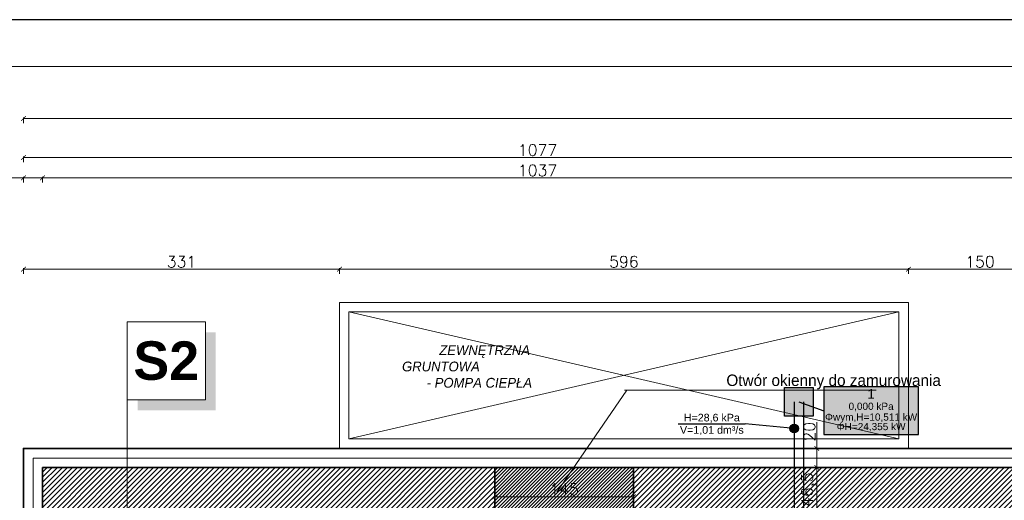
# Model space of a CAD drawing. Header units: millimetres. Extents: x -740 to 33545, y -26688 to 22494.
# Tile 131 of 256: x 8863 to 9895, y 11334 to 11838. Entities that reach past the tile are written whole.
import ezdxf
from ezdxf.enums import TextEntityAlignment as Align
from ezdxf.lldxf.tags import DXFTag

# ---------------------------------------------------------------- set-up
doc = ezdxf.new("R2010")
doc.units = ezdxf.units.MM
doc.header["$MEASUREMENT"] = 0
doc.layers.get('Defpoints').update_dxf_attribs({"color": 252})
doc.layers.add('a3', color=252, linetype='Continuous', lineweight=30, plot=False)
for name, color, linetype, lineweight in [('A_istniejące ściany', 252, 'Continuous', 35), ('A_izolacja', 252, 'Continuous', 9), ('A_projektowane sciany', 252, 'Continuous', 35), ('l.widokowa', 252, 'Continuous', 15), ('l.wypełnien', 252, 'Continuous', 5), ('linia opisowa', 252, 'Continuous', 9), ('Nowe_820-G Rysunki Obrazki_Nr_pióra__23', 252, 'Continuous', 15), ('wymiarowanie', 252, 'Continuous', 9)]:
    doc.layers.add(name, color=color, linetype=linetype, lineweight=lineweight)
for name, color, linetype, lineweight, true_color in [('IS_Działka (powrotna)', 5, 'Continuous', 25, 0x0000ff), ('IS_Działka (zasilająca)', 1, 'Continuous', 25, 0xff0000), ('IS_Pompa1', 7, 'Continuous', 25, 0x000000), ('IS_Pompa_etykieta1', 7, 'Continuous', 25, 0x000000), ('IS_Źródło1', 7, 'Continuous', 25, 0x000000), ('IS_Źródło_etykieta1', 7, 'Continuous', 25, 0x000000)]:
    doc.layers.add(name, color=color, linetype=linetype, lineweight=lineweight, true_color=true_color)
doc.layers.add('tabelki opis', color=252, linetype='Continuous')
doc.styles.add('Arial_____', font='arial.ttf')
doc.styles.add('ROMANS', font='romans')
doc.styles.add('styl2', font='simplex.shx')
doc.linetypes.add('BATTING', pattern='A,0.00254,-2.54,[134,ltypeshp.shx,S=2.54,R=0,X=-2.54,Y=0],-5.08,[134,ltypeshp.shx,S=2.54,R=180,X=2.54,Y=0],-2.54', length=10.16254)
tags = doc.linetypes.add('ICAD_ISO03W100', pattern=[30, 12, -18]).pattern_tags.tags
tags[6:7] = [DXFTag(74, 4), DXFTag(75, 0), DXFTag(340, '0'), DXFTag(46, 1.0), DXFTag(50, 0.0), DXFTag(44, 0.0), DXFTag(45, 0.0)]
tags[4:5] = [DXFTag(74, 4), DXFTag(75, 0), DXFTag(340, '0'), DXFTag(46, 1.0), DXFTag(50, 0.0), DXFTag(44, 0.0), DXFTag(45, 0.0)]
doc.dimstyles.new('Skala 1-50', dxfattribs={"dimtxt": 12, "dimasz": 5, "dimexe": 1, "dimexo": 1, "dimgap": 1.5, "dimtad": 1, "dimdec": 1, "dimrnd": 0.5, "dimtxsty": 'styl2', "dimblk": 'ARCHTICK', "dimcen": 5, "dimadec": 0, "dimazin": 0, "dimtfac": 1, "dimtdec": 1, "dimtmove": 1, "dimatfit": 3, "dimldrblk": 'ARCHTICK', "dimfxl": 0, "dimlwd": -1, "dimlwe": -1, "dimarcsym": 0})

# ---------------------------------------------------------------- blocks, each defined once
blk = doc.blocks.new('_ArchTick')
at = {"color": 0, "linetype": 'ByBlock', "const_width": 0.15}
blk.add_lwpolyline([(-0.5, -0.5), (0.5, 0.5)], dxfattribs=at)
blk = doc.blocks.new('*D2069')
at = {"layer": 'Defpoints', "color": 0}
for p in [(8618.8, 11368.7), (8887.2, 11368.7), (8867.2, 11254.3)]:
    blk.add_point(p, dxfattribs=at)
at = {"layer": 'wymiarowanie', "color": 0}
for p, q in [((8623.8, 11368.7), (8617.8, 11368.7)), ((8618.8, 11368.7), (8618.8, 11342.3)), ((8618.8, 11254.3), (8618.8, 11300.8)), ((8623.8, 11254.3), (8617.8, 11254.3))]:
    blk.add_line(p, q, dxfattribs=at)
at = {"layer": 'wymiarowanie', "color": 0, "xscale": 5, "yscale": 5, "zscale": 5}
for p, rotation in [((8618.8, 11368.7), 90), ((8618.8, 11254.3), 270)]:
    blk.add_blockref('_ArchTick', p, dxfattribs=dict(at, rotation=rotation))
at = {"layer": 'wymiarowanie', "color": 0, "insert": (8610.5, 11321.6), "char_height": 12, "attachment_point": 5, "rotation": 90, "style": 'styl2'}
blk.add_mtext('114,5', dxfattribs=at)
blk = doc.blocks.new('*D2070')
at = {"layer": 'Defpoints', "color": 0}
for p in [(8618.8, 11388.7), (8890.6, 11388.7), (8887.2, 11368.7)]:
    blk.add_point(p, dxfattribs=at)
at = {"layer": 'wymiarowanie', "color": 0}
for p, q in [((8618.8, 11388.7), (8618.8, 11422.2)), ((8623.8, 11388.7), (8617.8, 11388.7)), ((8618.8, 11368.7), (8618.8, 11388.7)), ((8623.8, 11368.7), (8617.8, 11368.7))]:
    blk.add_line(p, q, dxfattribs=at)
at = {"layer": 'wymiarowanie', "color": 0, "xscale": 5, "yscale": 5, "zscale": 5}
for p, rotation in [((8618.8, 11388.7), 90), ((8618.8, 11368.7), 270)]:
    blk.add_blockref('_ArchTick', p, dxfattribs=dict(at, rotation=rotation))
at = {"layer": 'wymiarowanie', "color": 0, "insert": (8611, 11412), "char_height": 12, "attachment_point": 5, "rotation": 90, "style": 'styl2'}
blk.add_mtext('20', dxfattribs=at)
blk = doc.blocks.new('*D2077')
at = {"layer": 'Defpoints', "color": 0}
for p in [(8887.2, 11672.2), (8867.2, 11368.7), (8887.2, 11368.7)]:
    blk.add_point(p, dxfattribs=at)
at = {"layer": 'wymiarowanie', "color": 0}
for p, q in [((8867.2, 11672.2), (8831.4, 11672.2)), ((8867.2, 11667.2), (8867.2, 11673.2)), ((8867.2, 11672.2), (8887.2, 11672.2)), ((8887.2, 11667.2), (8887.2, 11673.2))]:
    blk.add_line(p, q, dxfattribs=at)
at = {"layer": 'wymiarowanie', "color": 0, "xscale": 5, "yscale": 5, "zscale": 5, "rotation": 180}
blk.add_blockref('_ArchTick', (8867.2, 11672.2), dxfattribs=at)
at = {"layer": 'wymiarowanie', "color": 0, "xscale": 5, "yscale": 5, "zscale": 5}
blk.add_blockref('_ArchTick', (8887.2, 11672.2), dxfattribs=at)
at = {"layer": 'wymiarowanie', "color": 0, "insert": (8841.7, 11680), "char_height": 12, "attachment_point": 5, "style": 'styl2'}
blk.add_mtext('20', dxfattribs=at)
blk = doc.blocks.new('*D2078')
at = {"layer": 'Defpoints', "color": 0}
for p in [(9924.2, 11672.2), (8887.2, 11368.7), (9924.2, 11368.7)]:
    blk.add_point(p, dxfattribs=at)
at = {"layer": 'wymiarowanie', "color": 0}
for p, q in [((8887.2, 11667.2), (8887.2, 11673.2)), ((8887.2, 11672.2), (9924.2, 11672.2)), ((9924.2, 11667.2), (9924.2, 11673.2))]:
    blk.add_line(p, q, dxfattribs=at)
at = {"layer": 'wymiarowanie', "color": 0, "xscale": 5, "yscale": 5, "zscale": 5, "rotation": 180}
blk.add_blockref('_ArchTick', (8887.2, 11672.2), dxfattribs=at)
at = {"layer": 'wymiarowanie', "color": 0, "xscale": 5, "yscale": 5, "zscale": 5}
blk.add_blockref('_ArchTick', (9924.2, 11672.2), dxfattribs=at)
at = {"layer": 'wymiarowanie', "color": 0, "insert": (9405.7, 11680), "char_height": 12, "attachment_point": 5, "style": 'styl2'}
blk.add_mtext('1037', dxfattribs=at)
blk = doc.blocks.new('*D2088')
at = {"layer": 'Defpoints', "color": 0}
for p in [(9944.2, 11693.5), (8867.2, 11667.2), (9944.2, 11667.2)]:
    blk.add_point(p, dxfattribs=at)
at = {"layer": 'wymiarowanie', "color": 0}
for p, q in [((8867.2, 11688.5), (8867.2, 11694.5)), ((8867.2, 11693.5), (9944.2, 11693.5)), ((9944.2, 11688.5), (9944.2, 11694.5))]:
    blk.add_line(p, q, dxfattribs=at)
at = {"layer": 'wymiarowanie', "color": 0, "xscale": 5, "yscale": 5, "zscale": 5, "rotation": 180}
blk.add_blockref('_ArchTick', (8867.2, 11693.5), dxfattribs=at)
at = {"layer": 'wymiarowanie', "color": 0, "xscale": 5, "yscale": 5, "zscale": 5}
blk.add_blockref('_ArchTick', (9944.2, 11693.5), dxfattribs=at)
at = {"layer": 'wymiarowanie', "color": 0, "insert": (9405.7, 11701.3), "char_height": 12, "attachment_point": 5, "style": 'styl2'}
blk.add_mtext('1077', dxfattribs=at)
blk = doc.blocks.new('*D2096')
at = {"layer": 'Defpoints', "color": 0}
for p in [(11902.3, 11734.5), (8867.2, 11672.2), (11902.3, 11672.2)]:
    blk.add_point(p, dxfattribs=at)
at = {"layer": 'wymiarowanie', "color": 0}
for p, q in [((8867.2, 11729.5), (8867.2, 11735.5)), ((8867.2, 11734.5), (11902.3, 11734.5)), ((11902.3, 11729.5), (11902.3, 11735.5))]:
    blk.add_line(p, q, dxfattribs=at)
at = {"layer": 'wymiarowanie', "color": 0, "xscale": 5, "yscale": 5, "zscale": 5, "rotation": 180}
blk.add_blockref('_ArchTick', (8867.2, 11734.5), dxfattribs=at)
at = {"layer": 'wymiarowanie', "color": 0, "xscale": 5, "yscale": 5, "zscale": 5}
blk.add_blockref('_ArchTick', (11902.3, 11734.5), dxfattribs=at)
at = {"layer": 'wymiarowanie', "color": 0, "insert": (10384.8, 11742.3), "char_height": 12, "attachment_point": 5, "style": 'styl2'}
blk.add_mtext('3035', dxfattribs=at)
blk = doc.blocks.new('*D2252')
at = {"layer": 'Defpoints', "color": 0}
for p in [(9698.2, 11368.7), (9736.5, 11368.7), (9736.5, 11322.3)]:
    blk.add_point(p, dxfattribs=at)
at = {"layer": 'wymiarowanie', "color": 0}
for p, q in [((9703.2, 11368.7), (9697.2, 11368.7)), ((9698.2, 11322.3), (9698.2, 11368.7)), ((9703.2, 11322.3), (9697.2, 11322.3))]:
    blk.add_line(p, q, dxfattribs=at)
at = {"layer": 'wymiarowanie', "color": 0, "xscale": 5, "yscale": 5, "zscale": 5}
for p, rotation in [((9698.2, 11368.7), 90), ((9698.2, 11322.3), 270)]:
    blk.add_blockref('_ArchTick', p, dxfattribs=dict(at, rotation=rotation))
at = {"layer": 'wymiarowanie', "color": 0, "insert": (9689.9, 11345.5), "char_height": 12, "attachment_point": 5, "rotation": 90, "style": 'styl2'}
blk.add_mtext('46,5', dxfattribs=at)
blk = doc.blocks.new('*D2253')
at = {"layer": 'Defpoints', "color": 0}
for p in [(9698.2, 11388.7), (9727.1, 11388.7), (9736.5, 11368.7)]:
    blk.add_point(p, dxfattribs=at)
at = {"layer": 'wymiarowanie', "color": 0}
for p, q in [((9698.2, 11388.7), (9698.2, 11416.4)), ((9703.2, 11388.7), (9697.2, 11388.7)), ((9698.2, 11368.7), (9698.2, 11388.7)), ((9703.2, 11368.7), (9697.2, 11368.7))]:
    blk.add_line(p, q, dxfattribs=at)
at = {"layer": 'wymiarowanie', "color": 0, "xscale": 5, "yscale": 5, "zscale": 5}
for p, rotation in [((9698.2, 11388.7), 90), ((9698.2, 11368.7), 270)]:
    blk.add_blockref('_ArchTick', p, dxfattribs=dict(at, rotation=rotation))
at = {"layer": 'wymiarowanie', "color": 0, "insert": (9690.4, 11406.2), "char_height": 12, "attachment_point": 5, "rotation": 90, "style": 'styl2'}
blk.add_mtext('20', dxfattribs=at)
blk = doc.blocks.new('*D2515')
at = {"layer": 'Defpoints', "color": 0}
for p in [(9198.2, 11576.5), (8867.2, 11388.7), (9198.2, 11388.7)]:
    blk.add_point(p, dxfattribs=at)
at = {"layer": 'wymiarowanie', "color": 0}
for p, q in [((8867.2, 11571.5), (8867.2, 11577.5)), ((8867.2, 11576.5), (9198.2, 11576.5)), ((9198.2, 11571.5), (9198.2, 11577.5))]:
    blk.add_line(p, q, dxfattribs=at)
at = {"layer": 'wymiarowanie', "color": 0, "xscale": 5, "yscale": 5, "zscale": 5, "rotation": 180}
blk.add_blockref('_ArchTick', (8867.2, 11576.5), dxfattribs=at)
at = {"layer": 'wymiarowanie', "color": 0, "xscale": 5, "yscale": 5, "zscale": 5}
blk.add_blockref('_ArchTick', (9198.2, 11576.5), dxfattribs=at)
at = {"layer": 'wymiarowanie', "color": 0, "insert": (9032.7, 11584.3), "char_height": 12, "attachment_point": 5, "style": 'styl2'}
blk.add_mtext('331', dxfattribs=at)
blk = doc.blocks.new('*D2516')
at = {"layer": 'Defpoints', "color": 0}
for p in [(9794.2, 11576.5), (9794.2, 11541.7), (9198.2, 11388.7)]:
    blk.add_point(p, dxfattribs=at)
at = {"layer": 'wymiarowanie', "color": 0}
for p, q in [((9198.2, 11571.5), (9198.2, 11577.5)), ((9198.2, 11576.5), (9794.2, 11576.5)), ((9794.2, 11571.5), (9794.2, 11577.5))]:
    blk.add_line(p, q, dxfattribs=at)
at = {"layer": 'wymiarowanie', "color": 0, "xscale": 5, "yscale": 5, "zscale": 5, "rotation": 180}
blk.add_blockref('_ArchTick', (9198.2, 11576.5), dxfattribs=at)
at = {"layer": 'wymiarowanie', "color": 0, "xscale": 5, "yscale": 5, "zscale": 5}
blk.add_blockref('_ArchTick', (9794.2, 11576.5), dxfattribs=at)
at = {"layer": 'wymiarowanie', "color": 0, "insert": (9496.2, 11584.3), "char_height": 12, "attachment_point": 5, "style": 'styl2'}
blk.add_mtext('596', dxfattribs=at)
blk = doc.blocks.new('*D2517')
at = {"layer": 'Defpoints', "color": 0}
for p in [(9944.2, 11576.5), (9794.2, 11541.7), (9944.2, 11534.5)]:
    blk.add_point(p, dxfattribs=at)
at = {"layer": 'wymiarowanie', "color": 0}
for p, q in [((9794.2, 11571.5), (9794.2, 11577.5)), ((9794.2, 11576.5), (9944.2, 11576.5)), ((9944.2, 11571.5), (9944.2, 11577.5))]:
    blk.add_line(p, q, dxfattribs=at)
at = {"layer": 'wymiarowanie', "color": 0, "xscale": 5, "yscale": 5, "zscale": 5, "rotation": 180}
blk.add_blockref('_ArchTick', (9794.2, 11576.5), dxfattribs=at)
at = {"layer": 'wymiarowanie', "color": 0, "xscale": 5, "yscale": 5, "zscale": 5}
blk.add_blockref('_ArchTick', (9944.2, 11576.5), dxfattribs=at)
at = {"layer": 'wymiarowanie', "color": 0, "insert": (9869.2, 11584.3), "char_height": 12, "attachment_point": 5, "style": 'styl2'}
blk.add_mtext('150', dxfattribs=at)
blk = doc.blocks.new('*D2531')
at = {"layer": 'Defpoints', "color": 0}
for p in [(9506.2, 11338.1), (9360.9, 11323.5), (9506.2, 11323.5)]:
    blk.add_point(p, dxfattribs=at)
at = {"layer": 'wymiarowanie', "color": 0}
for p, q in [((9360.9, 11333.1), (9360.9, 11339.1)), ((9360.9, 11338.1), (9506.2, 11338.1)), ((9506.2, 11333.1), (9506.2, 11339.1))]:
    blk.add_line(p, q, dxfattribs=at)
at = {"layer": 'wymiarowanie', "color": 0, "xscale": 5, "yscale": 5, "zscale": 5, "rotation": 180}
blk.add_blockref('_ArchTick', (9360.9, 11338.1), dxfattribs=at)
at = {"layer": 'wymiarowanie', "color": 0, "xscale": 5, "yscale": 5, "zscale": 5}
blk.add_blockref('_ArchTick', (9506.2, 11338.1), dxfattribs=at)
at = {"layer": 'wymiarowanie', "color": 0, "insert": (9433.6, 11345.9), "char_height": 12, "attachment_point": 5, "style": 'styl2'}
blk.add_mtext('145', dxfattribs=at)
blk = doc.blocks.new('4_InnyElArmaturyType_PompaPLRU_PL0Prosty_0_9a2c7d85-6bdc-4562-9b54-c5716b042abc_Normal')
at = {"layer": 'IS_Pompa1', "true_color": 0xffffff, "transparency": 33554687}
h = blk.add_hatch(color=7, dxfattribs=at)
edge = h.paths.add_edge_path(flags=0)
edge.add_arc((0, 0), 0.5, 0, 360)
at = {"layer": 'IS_Pompa1', "linetype": 'ByBlock', "lineweight": -2}
blk.add_circle((0, 0), 0.5, dxfattribs=at)
at = {"layer": 'IS_Pompa1', "color": 18, "true_color": 0x000000, "transparency": 33554687}
blk.add_3dface([(0.5, 0), (-0.25, 0.43), (-0.25, -0.43)], dxfattribs=at)

msp = doc.modelspace()

# ---------------------------------------------------------------- hatches: boundary and pattern name
at = {"layer": 'IS_Źródło1', "true_color": 0xc0c0c0, "transparency": 33554687, "extrusion": (0, 0, -1)}
msp.add_hatch(color=9, dxfattribs=at).paths.add_polyline_path([(-9664.42, 11452.69), (-9694.42, 11452.69), (-9694.42, 11422.69), (-9664.42, 11422.69)])
at = {"layer": 'IS_Źródło_etykieta1', "lineweight": 50, "true_color": 0xffffff, "transparency": 33554687}
msp.add_hatch(color=7, dxfattribs=at).paths.add_polyline_path([(9705.63, 11403.21), (9804.96, 11403.21), (9804.96, 11453.27), (9705.63, 11453.27)])
at = {"layer": 'l.wypełnien'}
h = msp.add_hatch(dxfattribs=at)
h.set_pattern_fill('ANSI31', color=256, scale=30, style=0)
edge = h.paths.add_edge_path()
edge.add_line((8932.19, 10920.7), (8932.19, 10978.67))
edge.add_line((8932.19, 10978.67), (8932.19, 11023.17))
edge.add_line((8932.19, 11023.17), (8932.19, 11086.55))
edge.add_line((8932.19, 11086.55), (8932.19, 11090.05))
edge.add_line((8932.19, 11090.05), (8887.19, 11090.05))
edge.add_line((8887.19, 11090.05), (8887.19, 10920.7))
edge.add_line((8887.19, 10920.7), (8932.19, 10920.7))
h.paths.add_polyline_path([(9644.52, 11095.63), (9645.19, 11095.63), (9645.19, 11322.32), (9879.19, 11322.32), (9879.19, 11234.32), (9924.19, 11234.32), (9924.19, 11368.7), (9592.09, 11368.7), (9506.19, 11368.7), (9506.19, 11323.52), (9604.19, 11323.52), (9604.19, 11095.63)])
h.paths.add_polyline_path([(8887.19, 10686.04), (8932.19, 10686.04), (8932.19, 10794.52), (9246.19, 10794.52), (9246.19, 10833.52), (9259.19, 10833.52), (9259.19, 10907.02), (9235.19, 10907.02), (9235.19, 10833.52), (8932.19, 10833.52), (8932.19, 10920.7), (8887.19, 10920.7)])
h.paths.add_polyline_path([(8975.77, 11323.52), (9235.19, 11323.52), (9259.19, 11323.52), (9360.94, 11323.52), (9360.94, 11368.7), (8975.77, 11368.7)])
h.paths.add_polyline_path([(8887.19, 11368.7), (8887.19, 11236.3), (8907.93, 11236.3), (8932.19, 11236.3), (8932.19, 11323.52), (8975.77, 11323.52), (8975.77, 11368.7)])
h.paths.add_polyline_path([(9604.19, 11095.63), (9644.52, 11095.63), (9644.52, 11090.06), (9645.19, 11090.06), (9645.19, 11005.43), (9612.19, 11005.43), (9612.19, 11018.43), (9604.19, 11018.43)])
h.paths.add_polyline_path([(9924.19, 11095.63), (9924.19, 11158.89), (9879.19, 11158.89), (9879.19, 11095.63)])
h.paths.add_polyline_path([(9246.19, 10833.52), (9246.19, 10794.52), (9266.19, 10794.52), (9266.19, 10833.52)])
h.paths.add_polyline_path([(9879.19, 11078.49), (9924.19, 11078.59), (9924.19, 11095.63), (9879.19, 11095.63)])
h.paths.add_polyline_path([(9259.19, 10907.02), (9259.19, 10927.02), (9250.18, 10927.02), (9235.19, 10927.02), (9235.19, 10907.02)])
h.paths.add_polyline_path([(9235.19, 11072.32), (9235.19, 11052.32), (9259.19, 11052.32), (9259.19, 11072.32)])
h.paths.add_polyline_path([(9235.19, 11029.02), (9250.18, 11029.02), (9259.19, 11029.02), (9259.19, 11035.15), (9259.19, 11049.02), (9235.19, 11049.02)])
h.paths.add_polyline_path([(9235.19, 11323.52), (9235.19, 11303.52), (9259.19, 11303.52), (9259.19, 11323.52)])
h.paths.add_polyline_path([(9235.19, 11186.92), (9259.19, 11186.92), (9259.19, 11186.92), (9259.19, 11191.52), (9259.19, 11199.52), (9259.19, 11199.52), (9235.19, 11199.52), (9235.19, 11191.52)])
h.paths.add_polyline_path([(9235.19, 11174.32), (9247.19, 11174.32), (9259.19, 11174.32), (9259.19, 11174.32), (9259.19, 11186.92), (9259.19, 11186.92), (9235.19, 11186.92), (9235.19, 11174.32)])
h.paths.add_polyline_path([(9259.19, 11049.02), (9259.19, 11051.92), (9259.19, 11052.32), (9235.19, 11052.32), (9235.19, 11049.02), (9259.19, 11049.02)])
h = msp.add_hatch(dxfattribs=at)
h.set_pattern_fill('ANSI31', color=256, scale=20, style=0)
h.paths.add_polyline_path([(9360.94, 11323.52), (9360.94, 11368.7), (9502.09, 11368.7), (9506.19, 11368.7), (9506.19, 11323.52), (9392.19, 11323.52), (9392.19, 11310.52), (9392.19, 11186.52), (9384.19, 11186.52), (9384.19, 11191.52), (9371.19, 11191.52), (9371.19, 11199.52), (9384.19, 11199.52), (9384.19, 11323.52)])
h.paths.add_polyline_path([(9181.19, 11191.52), (9235.19, 11191.52), (9235.19, 11199.52), (9189.19, 11199.52), (9189.19, 11323.52), (9181.19, 11323.52), (9181.19, 11191.52)])
h.paths.add_polyline_path([(9259.19, 11191.52), (9269.19, 11191.52), (9269.19, 11199.52), (9259.19, 11199.52)])
at = {"layer": 'linia opisowa'}
msp.add_hatch(color=256, dxfattribs=at).paths.add_polyline_path([(9068.63, 11510.51), (9057.7, 11510.51), (9057.7, 11439.5), (8986.69, 11439.5), (8986.69, 11428.57), (9068.63, 11428.57)])

# ---------------------------------------------------------------- linework, layer by layer
at = {"layer": 'a3'}
msp.add_lwpolyline([(13075.31, 8867.94), (13075.31, 11837.94), (8325.31, 11837.94), (8325.31, 8867.94), (13075.31, 8867.94)], dxfattribs=at)
at = {"layer": 'A_istniejące ściany'}
for points in [[(9360.94, 11368.7), (8887.19, 11368.7)], [(8887.19, 11368.7), (8887.19, 11236.3)], [(9360.94, 11323.52), (9360.94, 11368.7)], [(9592.09, 11368.7), (9502.09, 11368.7)], [(9506.19, 11368.7), (9506.19, 11323.52)], [(9924.19, 11368.7), (9592.09, 11368.7)]]:
    msp.add_lwpolyline(points, dxfattribs=at)
at = {"layer": 'A_izolacja', "lineweight": 35}
for points in [[(9510.08, 11388.7), (8867.19, 11388.7), (8867.19, 11234.3)], [(9944.19, 11232.32), (9944.19, 11388.7), (9510.08, 11388.7)]]:
    msp.add_lwpolyline(points, dxfattribs=at)
at = {"layer": 'A_izolacja', "linetype": 'BATTING', "ltscale": 0.1}
msp.add_lwpolyline([(9924.19, 11378.7), (8877.19, 11378.7), (8877.19, 11236.3)], dxfattribs=at)
at = {"layer": 'A_projektowane sciany', "ltscale": 0.3}
msp.add_lwpolyline([(9360.94, 11368.7), (9502.09, 11368.7)], dxfattribs=at)
at = {"layer": 'IS_Działka (powrotna)'}
msp.add_line((9684.42, 11437.69), (9684.42, 11186.92), dxfattribs=at)
at = {"layer": 'IS_Działka (zasilająca)'}
for p, q in [((9674.42, 11437.69), (9674.42, 11414.11)), ((9674.42, 11405.11), (9674.42, 11183.42))]:
    msp.add_line(p, q, dxfattribs=at)
at = {"layer": 'IS_Pompa_etykieta1'}
for p in [(9553.04, 11414.63), (9674.42, 11409.61)]:
    msp.add_line(p, (9623.17, 11414.63), dxfattribs=at)
at = {"layer": 'IS_Źródło1', "extrusion": (0, 0, -1)}
msp.add_lwpolyline([(-9664.42, 11452.69), (-9694.42, 11452.69), (-9694.42, 11422.69), (-9664.42, 11422.69)], close=True, dxfattribs=at)
msp.add_lwpolyline([(-9664.42, 11452.69), (-9694.42, 11452.69), (-9694.42, 11422.69), (-9664.42, 11422.69)], close=True, dxfattribs=at)
at = {"layer": 'IS_Źródło_etykieta1'}
msp.add_line((9679.42, 11437.69), (9705.63, 11428.24), dxfattribs=at)
msp.add_lwpolyline([(9705.63, 11403.21), (9804.96, 11403.21), (9804.96, 11453.27), (9705.63, 11453.27)], close=True, dxfattribs=at)
at = {"layer": 'l.widokowa', "linetype": 'ICAD_ISO03W100'}
for p, q in [((9208.19, 11531.7), (9784.19, 11398.7)), ((9208.19, 11398.7), (9784.19, 11531.7))]:
    msp.add_line(p, q, dxfattribs=at)
at = {"layer": 'l.widokowa'}
msp.add_lwpolyline([(9198.19, 11388.7), (9794.19, 11388.7), (9794.19, 11541.7), (9198.19, 11541.7), (9198.19, 11388.7), (9794.19, 11388.7)], dxfattribs=at)
msp.add_lwpolyline([(9784.19, 11398.7), (9784.19, 11531.7), (9208.19, 11531.7), (9208.19, 11398.7)], close=True, dxfattribs=at)
at = {"layer": 'linia opisowa'}
for points in [[(8975.77, 11439.5), (9057.7, 11439.5), (9057.7, 11521.43), (8975.77, 11521.43), (8975.77, 11439.5)], [(8975.77, 11463.44), (8975.77, 11323.52)]]:
    msp.add_lwpolyline(points, dxfattribs=at)
at = {"layer": 'Nowe_820-G Rysunki Obrazki_Nr_pióra__23', "linetype": 'Continuous', "lineweight": 15}
msp.add_lwpolyline([(9360.94, 11354.31), (9360.94, 11342.46)], dxfattribs=at)
at = {"layer": 'wymiarowanie'}
for p, q in [((9425.9, 11342.74), (9499.12, 11449.8)), ((9496.82, 11449.8), (9760.48, 11449.8))]:
    msp.add_line(p, q, dxfattribs=at)
msp.add_lwpolyline([(13026.2, 8917.05), (13026.2, 11788.83), (8374.42, 11788.83), (8374.42, 8917.05)], close=True, dxfattribs=at)

# ---------------------------------------------------------------- block references
at = {"layer": 'IS_Pompa1', "xscale": 9, "yscale": 9, "zscale": 9, "rotation": 270}
msp.add_blockref('4_InnyElArmaturyType_PompaPLRU_PL0Prosty_0_9a2c7d85-6bdc-4562-9b54-c5716b042abc_Normal', (9674.42, 11409.61), dxfattribs=at)

# ---------------------------------------------------------------- texts
at = {"layer": 'IS_Pompa_etykieta1', "style": 'Arial_____'}
msp.add_text('H=28,6 kPa', height=8, dxfattribs=at).set_placement((9588.3, 11414.63), align=Align.BOTTOM_CENTER)
msp.add_text('V=1,01 dm³/s', height=8, dxfattribs=at).set_placement((9588.3, 11412.13), align=Align.TOP_CENTER)
at = {"layer": 'IS_Źródło_etykieta1', "style": 'Arial_____'}
msp.add_text('1', height=10, dxfattribs=at).set_placement((9755.14, 11437.87), align=Align.BOTTOM_CENTER)
msp.add_text('0,000 kPa', height=7.5, dxfattribs=at).set_placement((9755.14, 11432.87), align=Align.MIDDLE_CENTER)
for s, p in [('Φwym,H=10,511 kW', (9755.14, 11425.37)), ('ΦH=24,355 kW', (9755.14, 11415.37))]:
    msp.add_text(s, height=7.5, dxfattribs=at).set_placement(p, align=Align.TOP_CENTER)
at = {"layer": 'linia opisowa', "insert": (9016.73, 11480.47), "char_height": 40.3278, "width": 2301.0392, "attachment_point": 5, "rotation": 359.89307}
msp.add_mtext('{\\fArial|b1|i0|c238|p34;S2}', dxfattribs=at)
at = {"layer": 'tabelki opis', "insert": (9263.79, 11496.78), "char_height": 10.24, "width": 164.736, "attachment_point": 1}
msp.add_mtext('\\pi38.50496;{\\fCentury Gothic|b0|i1|c238|p34;ZEWNĘTRZNA }\\pi38.96576;{\\fCentury Gothic|b0|i1|c238|p34;GRUNTOWA}\\P\\pi25.80736;{\\fCentury Gothic|b0|i1|c238|p34;- POMPA CIEPŁA}', dxfattribs=at)
at = {"layer": 'wymiarowanie', "linetype": 'Continuous', "insert": (9828.28, 11466.15), "char_height": 12, "width": 327.6277, "attachment_point": 3, "style": 'ROMANS'}
msp.add_mtext('{\\fCentury Gothic|b0|i0|c238|p0;Otwór okienny do zamurowania}\\P{\\fCentury Gothic|b0|i0|c238|p0;}\\P{\\fCentury Gothic|b0|i0|c238|p0; }', dxfattribs=at)

# ---------------------------------------------------------------- dimensions: what is measured, and where the dimension line sits
at = {"layer": 'wymiarowanie'}
for base, p1, p2, picture, middle in [((11902.33, 11734.47), (8867.19, 11672.24), (11902.33, 11672.24), '*D2096', (10384.76, 11742.27)), ((9924.19, 11672.24), (8887.19, 11368.7), (9924.19, 11368.7), '*D2078', (9405.69, 11680.04)), ((9198.19, 11576.5), (8867.19, 11388.7), (9198.19, 11388.7), '*D2515', (9032.69, 11584.3)), ((9794.19, 11576.5), (9198.19, 11388.7), (9794.19, 11541.7), '*D2516', (9496.19, 11584.3)), ((9944.19, 11576.5), (9794.19, 11541.7), (9944.19, 11534.5), '*D2517', (9869.19, 11584.3)), ((9506.1855, 11338.0639), (9360.9388, 11323.5229), (9506.1855, 11323.5229), '*D2531', (9433.5621, 11345.8639))]:
    dim = msp.add_linear_dim(base=base, p1=p1, p2=p2, dimstyle='Skala 1-50', dxfattribs=at)
    dim.commit()
    dim.dimension.update_dxf_attribs({"geometry": picture, "text_midpoint": middle})
dim = msp.add_aligned_dim(p1=(8867.19, 11667.24), p2=(9944.19, 11667.24), distance=26.25, dimstyle='Skala 1-50', dxfattribs=at)
dim.commit()
dim.dimension.update_dxf_attribs({"geometry": '*D2088', "text_midpoint": (9405.69, 11701.3)})
dim = msp.add_linear_dim(base=(8887.19, 11672.24), p1=(8867.19, 11368.7), p2=(8887.19, 11368.7), dimstyle='Skala 1-50', dxfattribs=at)
dim.commit()
dim.dimension.update_dxf_attribs({"geometry": '*D2077', "text_midpoint": (8841.69, 11672.77), "dimtype": 160})
for base, p1, p2, picture, middle in [((8618.8, 11388.7), (8887.19, 11368.7), (8890.63, 11388.7), '*D2070', (8621.53, 11411.97)), ((9698.22, 11388.7), (9736.51, 11368.7), (9727.13, 11388.7), '*D2253', (9698.28, 11406.19)), ((8618.8, 11368.7), (8867.19, 11254.3), (8887.19, 11368.7), '*D2069', (8618.8, 11321.57))]:
    dim = msp.add_linear_dim(base=base, p1=p1, p2=p2, angle=90, dimstyle='Skala 1-50', dxfattribs=at)
    dim.commit()
    dim.dimension.update_dxf_attribs({"geometry": picture, "text_midpoint": middle, "dimtype": 160})
dim = msp.add_linear_dim(base=(9698.22, 11368.7), p1=(9736.51, 11322.32), p2=(9736.51, 11368.7), angle=90, dimstyle='Skala 1-50', dxfattribs=at)
dim.commit()
dim.dimension.update_dxf_attribs({"geometry": '*D2252', "text_midpoint": (9689.88, 11345.51)})

doc.saveas('drawing.dxf')
